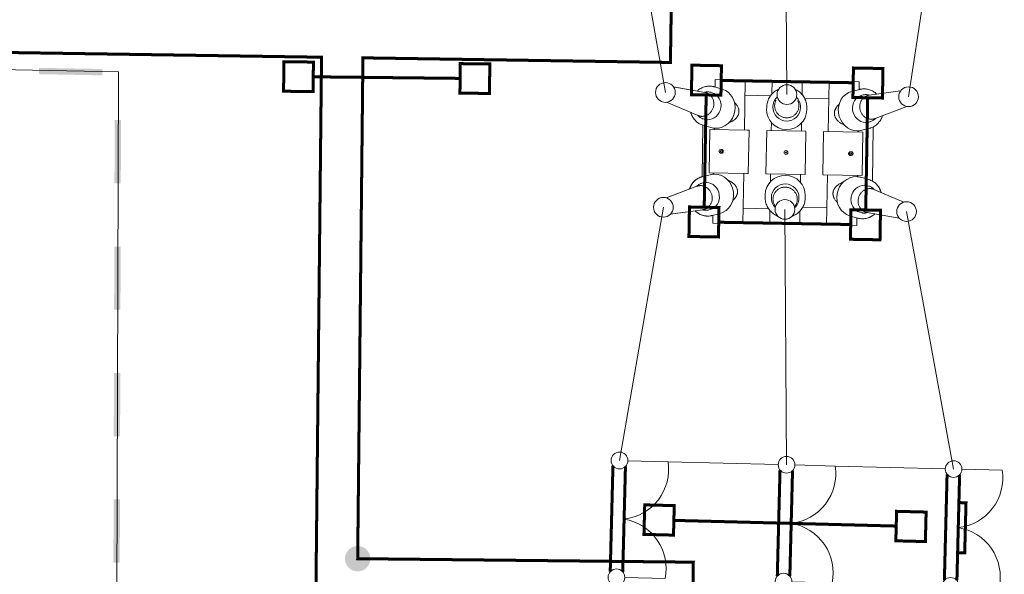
# Model space of a CAD drawing. Header units: millimetres. Extents: x 0 to 594, y 0 to 420.
# Tile 12 of 21: x 231 to 290, y 220 to 253. Entities that reach past the tile are written whole.
import ezdxf

# ---------------------------------------------------------------- set-up
doc = ezdxf.new("R2010")
doc.units = ezdxf.units.MM
doc.linetypes.add('K5LT32768', pattern=[0])
doc.linetypes.add('K5LT_THIN', pattern=[0])
for name, color, linetype in [('лотки', 7, 'Continuous'), ('Системный слой', 7, 'Continuous'), ('съемка', 7, 'Continuous')]:
    doc.layers.add(name, color=color, linetype=linetype)
doc.layers.add('ошиновка', color=7, linetype='Continuous', true_color=0xffd700)

# ---------------------------------------------------------------- blocks, each defined once
blk = doc.blocks.new('U42')
at = {"layer": 'Системный слой', "linetype": 'K5LT_THIN', "lineweight": 18}
for p, q in [((277.149, 226.79), (279.559, 226.728)), ((276.97, 219.792), (279.38, 219.731))]:
    blk.add_line(p, q, dxfattribs=at)
at = {"layer": 'Системный слой', "linetype": 'K5LT_THIN', "const_width": 0.18}
for points in [[(276.259, 226.491), (276.096, 220.137)], [(276.846, 220.135), (277.008, 226.455)]]:
    blk.add_lwpolyline(points, dxfattribs=at)
at = {"layer": 'Системный слой', "linetype": 'K5LT_THIN', "lineweight": 18}
for centre in [(276.649, 226.803), (276.47, 219.805)]:
    blk.add_circle(centre, 0.5, dxfattribs=at)
for centre, start, end in [((276.593, 226.275), 276.38663, 8.68288), ((276.441, 220.334), 348.39879, 80.67662)]:
    blk.add_arc(centre, 3, start, end, dxfattribs=at)
blk = doc.blocks.new('U43')
at = {"layer": 'Системный слой', "linetype": 'K5LT_THIN', "lineweight": 18}
for p, q in [((287.146, 226.534), (289.556, 226.472)), ((286.967, 219.536), (289.377, 219.474))]:
    blk.add_line(p, q, dxfattribs=at)
at = {"layer": 'Системный слой', "linetype": 'K5LT_THIN', "const_width": 0.18}
for points in [[(286.256, 226.234), (286.093, 219.881)], [(286.843, 219.878), (287.005, 226.198)], [(286.962, 224.537), (287.387, 224.526), (287.31, 221.527), (286.885, 221.538)]]:
    blk.add_lwpolyline(points, dxfattribs=at)
at = {"layer": 'Системный слой', "linetype": 'K5LT_THIN', "lineweight": 18}
for centre in [(286.646, 226.547), (286.467, 219.549)]:
    blk.add_circle(centre, 0.5, dxfattribs=at)
for centre, start, end in [((286.59, 226.019), 276.38663, 8.68288), ((286.438, 220.078), 348.39879, 80.67662)]:
    blk.add_arc(centre, 3, start, end, dxfattribs=at)
blk = doc.blocks.new('U44')
at = {"layer": 'Системный слой', "linetype": 'K5LT_THIN', "lineweight": 18}
for p, q in [((267.153, 227.046), (269.562, 226.984)), ((266.973, 220.049), (269.383, 219.987))]:
    blk.add_line(p, q, dxfattribs=at)
at = {"layer": 'Системный слой', "linetype": 'K5LT_THIN', "const_width": 0.18}
for points in [[(266.262, 226.747), (266.099, 220.393)], [(266.849, 220.391), (267.011, 226.711)]]:
    blk.add_lwpolyline(points, dxfattribs=at)
at = {"layer": 'Системный слой', "linetype": 'K5LT_THIN', "lineweight": 18}
for centre in [(266.653, 227.059), (266.473, 220.061)]:
    blk.add_circle(centre, 0.5, dxfattribs=at)
for centre, start, end in [((266.597, 226.532), 276.38663, 8.68288), ((266.444, 220.59), 348.39879, 80.67662)]:
    blk.add_arc(centre, 3, start, end, dxfattribs=at)
blk = doc.blocks.new('U72')
at = {"layer": 'лотки', "linetype": 'K5LT_THIN', "lineweight": 18}
for p, q in [((269.776, 255.874), (269.701, 250.898)), ((248.824, 251.212), (209.987, 251.796)), ((248.298, 200.932), (248.824, 251.212)), ((251.301, 251.175), (250.987, 221.18)), ((269.701, 250.898), (251.301, 251.175)), ((250.987, 221.18), (271.071, 220.97)), ((271.071, 220.97), (271.045, 218.439))]:
    blk.add_line(p, q, dxfattribs=at)
blk = doc.blocks.new('U166')
at = {"layer": 'съемка'}
blk.add_hatch(color=256, dxfattribs=at).paths.add_polyline_path([(251.744, 221.154), (251.743, 221.231), (251.734, 221.309), (251.716, 221.385), (251.691, 221.458), (251.659, 221.529), (251.619, 221.596), (251.573, 221.659), (251.521, 221.716), (251.463, 221.768), (251.4, 221.814), (251.333, 221.853), (251.262, 221.885), (251.188, 221.909), (251.112, 221.926), (251.034, 221.935), (250.957, 221.935), (250.879, 221.928), (250.803, 221.913), (250.728, 221.89), (250.657, 221.86), (250.589, 221.823), (250.525, 221.778), (250.466, 221.728), (250.412, 221.671), (250.365, 221.61), (250.324, 221.543), (250.29, 221.473), (250.263, 221.4), (250.244, 221.325), (250.233, 221.248), (250.231, 221.204), (250.232, 221.126), (250.241, 221.049), (250.259, 220.973), (250.284, 220.899), (250.316, 220.829), (250.355, 220.762), (250.402, 220.699), (250.454, 220.641), (250.512, 220.589), (250.575, 220.544), (250.642, 220.505), (250.713, 220.473), (250.787, 220.448), (250.863, 220.432), (250.94, 220.423), (251.018, 220.422), (251.096, 220.429), (251.172, 220.444), (251.246, 220.467), (251.318, 220.498), (251.386, 220.535), (251.45, 220.579), (251.509, 220.63), (251.563, 220.686), (251.61, 220.748), (251.651, 220.814), (251.685, 220.884), (251.712, 220.957), (251.731, 221.033), (251.742, 221.11)])

msp = doc.modelspace()

# ---------------------------------------------------------------- hatches: boundary and pattern name
at = {"layer": 'съемка'}
for points in [[(235.711626, 250.503476), (231.925828, 250.575669), (231.918563, 250.197091), (235.704411, 250.124896)], [(236.824102, 247.444067), (236.445465, 247.44507), (236.435183, 243.658583), (236.813817, 243.65758)], [(236.80353, 239.87104), (236.424898, 239.872094), (236.414613, 236.085607), (236.793245, 236.084553)], [(236.78296, 232.298064), (236.404277, 232.299119), (236.393994, 228.51263), (236.772678, 228.511577)], [(236.762393, 224.725088), (236.383708, 224.726093), (236.373423, 220.939603), (236.752057, 220.9386)]]:
    msp.add_hatch(color=256, dxfattribs=at).paths.add_polyline_path(points)

# ---------------------------------------------------------------- linework, layer by layer
at = {"layer": 'ошиновка', "linetype": 'K5LT_THIN', "lineweight": 18}
for p, q in [((276.511276, 265.715425), (276.67449, 248.973867)), ((283.949392, 248.847364), (286.511243, 265.74144)), ((266.51131, 265.68941), (269.399587, 249.100369)), ((269.279966, 242.22118), (266.652727, 227.059074)), ((276.649443, 226.802823), (276.554869, 242.094678)), ((283.829771, 241.968175), (286.64616, 226.546572))]:
    msp.add_line(p, q, dxfattribs=at)
at = {"layer": 'Системный слой', "linetype": 'K5LT_THIN', "lineweight": 18}
for p, q in [((216.744084, 250.706644), (236.670758, 250.333051)), ((236.670758, 250.333051), (236.395328, 159.494211)), ((272.375437, 249.42234), (272.383411, 249.880892)), ((274.183139, 249.849597), (272.383411, 249.880892)), ((274.13098, 246.85005), (274.183139, 249.849597)), ((275.774954, 249.008367), (275.789096, 249.821671)), ((277.588824, 249.790376), (275.789096, 249.821671)), ((269.891626, 249.427737), (271.760094, 249.105831)), ((269.964863, 249.41512), (271.760094, 249.105831)), ((272.329847, 249.435727), (272.80242, 249.296957)), ((277.574682, 248.977072), (277.588824, 249.790376)), ((279.142623, 246.762903), (279.194781, 249.76245)), ((279.194781, 249.76245), (280.994509, 249.731155)), ((281.032563, 249.284397), (280.555452, 249.16214)), ((280.986536, 249.272603), (280.994509, 249.731155)), ((272.121132, 249.10842), (272.195233, 249.086814)), ((275.692547, 248.908211), (274.167231, 248.934735)), ((279.1767, 248.722607), (277.728891, 248.747783)), ((281.229773, 248.95003), (281.154966, 248.931014)), ((283.469033, 249.191641), (281.590503, 248.934891)), ((269.472085, 248.51384), (271.352878, 247.718103)), ((269.613553, 248.453987), (271.352878, 247.718103)), ((275.461159, 248.223054), (275.458985, 248.09263)), ((275.83455, 248.251), (275.834062, 248.230564)), ((277.48879, 248.222234), (277.488567, 248.201794)), ((277.860984, 248.181324), (277.858622, 248.050903)), ((283.856547, 248.26371), (281.949225, 247.533845)), ((271.655271, 247.520837), (271.729296, 247.498976)), ((271.646756, 247.13481), (271.593153, 244.052225)), ((271.65403, 247.132648), (272.126656, 246.994058)), ((272.01109, 244.28652), (272.056294, 246.886127)), ((272.056294, 246.886127), (274.316511, 246.846824)), ((272.331252, 246.881345), (272.332554, 246.956187)), ((275.736937, 246.822124), (275.74523, 247.299015)), ((277.536665, 246.790829), (277.544958, 247.267719)), ((281.627901, 246.959213), (281.150742, 246.837139)), ((281.640157, 247.347211), (281.565416, 247.327937)), ((281.841651, 247.04016), (281.785176, 243.792369)), ((274.316511, 246.846824), (274.405939, 246.845269)), ((274.360734, 244.245662), (274.405939, 246.845269)), ((275.416775, 244.227299), (275.461979, 246.826906)), ((275.461979, 246.826906), (277.811624, 246.786048)), ((277.76642, 244.186441), (277.811624, 246.786048)), ((278.82246, 244.168078), (278.867664, 246.767685)), ((278.867664, 246.767685), (281.217309, 246.726827)), ((280.942351, 246.731608), (280.943652, 246.806449)), ((281.172105, 244.12722), (281.217309, 246.726827)), ((272.707317, 245.687126), (272.760885, 245.686195)), ((272.695361, 245.549814), (272.704927, 245.549647)), ((272.695361, 245.549814), (272.704927, 245.549647)), ((272.696231, 245.599806), (272.705796, 245.59964)), ((272.703406, 245.462161), (272.756973, 245.461229)), ((272.703406, 245.462161), (272.756973, 245.461229)), ((280.521081, 245.32622), (280.467514, 245.327151)), ((280.521081, 245.32622), (280.467514, 245.327151)), ((280.524993, 245.551186), (280.471425, 245.552117)), ((280.532168, 245.41354), (280.522602, 245.413707)), ((280.532168, 245.41354), (280.522602, 245.413707)), ((280.533037, 245.463533), (280.523472, 245.463699)), ((272.077656, 244.176207), (271.600498, 244.054133)), ((272.01109, 244.28652), (274.271306, 244.247217)), ((272.284747, 244.206897), (272.286048, 244.281738)), ((274.033617, 241.250897), (274.085776, 244.250443)), ((274.271306, 244.247217), (274.360734, 244.245662)), ((275.416775, 244.227299), (277.76642, 244.186441)), ((275.683441, 243.745627), (275.691733, 244.222517)), ((277.483169, 243.714332), (277.491461, 244.191222)), ((278.82246, 244.168078), (281.172105, 244.12722)), ((279.04526, 241.16375), (279.097418, 244.163296)), ((280.895845, 244.05716), (280.897146, 244.132001)), ((281.101743, 244.019288), (281.574369, 243.880699)), ((271.279173, 243.479502), (269.461017, 242.783757)), ((271.279173, 243.479502), (269.515315, 242.804535)), ((271.662983, 243.685409), (271.588242, 243.666136)), ((281.499102, 243.51437), (281.573128, 243.49251)), ((275.369777, 242.962443), (275.367415, 242.832022)), ((275.739831, 242.811553), (275.739608, 242.791112)), ((277.394337, 242.782783), (277.393849, 242.762347)), ((277.769414, 242.920716), (277.76724, 242.790292)), ((281.875521, 243.295243), (283.668388, 242.536706)), ((275.574842, 242.139235), (274.049526, 242.165758)), ((275.903951, 242.408835), (275.97281, 242.258679)), ((277.216315, 242.386014), (277.130798, 242.227257)), ((279.063341, 242.203593), (277.615533, 242.228768)), ((271.637896, 242.078455), (269.709099, 241.814835)), ((271.637896, 242.078455), (269.832907, 241.831756)), ((272.073433, 242.082332), (271.998626, 242.063316)), ((272.672947, 241.851206), (272.195835, 241.72895)), ((272.233889, 241.282192), (272.241863, 241.740744)), ((275.639574, 241.222971), (275.653717, 242.036274)), ((277.439302, 241.191676), (277.453445, 242.004979)), ((280.425978, 241.71639), (280.898551, 241.577619)), ((280.844988, 241.132454), (280.852961, 241.591007)), ((281.033166, 241.926533), (281.107266, 241.904927)), ((281.468305, 241.907515), (283.38677, 241.576995)), ((274.033617, 241.250897), (272.233889, 241.282192)), ((277.439302, 241.191676), (275.639574, 241.222971)), ((279.04526, 241.16375), (280.844988, 241.132454)), ((269.562384, 226.98449), (276.149608, 226.815636)), ((279.5591, 226.728238), (286.146324, 226.559384))]:
    msp.add_line(p, q, dxfattribs=at)
for centre, radius in [((269.399587, 249.100369), 0.590992), ((276.67449, 248.973867), 0.590992), ((283.949392, 248.847364), 0.590992), ((276.614199, 245.506673), 0.1125), ((276.614199, 245.506673), 0.025), ((269.279966, 242.22118), 0.590992), ((276.554869, 242.094678), 0.590992), ((283.829771, 241.968175), 0.590992)]:
    msp.add_circle(centre, radius, dxfattribs=at)
for centre, major_axis, ratio, start_param, end_param in [((271.991752, 248.284242), (-0.337909, -1.15154), 0.918818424, 3.141416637, 3.141592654), ((272.464352, 248.145562), (-0.337882, -1.151449), 0.918818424, 0.247192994, 3.141416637), ((281.33042, 248.121853), (0.297669, -1.162592), 0.918818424, -3.141592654, -3.141416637), ((271.624042, 248.392143), (-0.204748, -0.697749), 0.918818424, -3.036022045, -3.032784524), ((271.963417, 248.292557), (-0.232969, -0.79392), 0.918818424, 0.247192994, 3.143172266), ((271.889353, 248.31429), (-0.232931, -0.793792), 0.918818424, -3.140181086, -3.140013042), ((280.853285, 247.999688), (0.297645, -1.1625), 0.918818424, -3.141416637, -0.247192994), ((281.359028, 248.129178), (0.205225, -0.801539), 0.918818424, 3.140013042, 6.035992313), ((281.433802, 248.148323), (0.205192, -0.801411), 0.918818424, 3.140013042, 3.140181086), ((281.70166, 248.216905), (0.180365, -0.704445), 0.918818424, 3.032784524, 3.036022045), ((276.658818, 248.072625), (1.199819, -0.020863), 0.994521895, -3.140873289, -1.570796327), ((276.661086, 248.203048), (1.199913, -0.020865), 0.994521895, 3.141592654, 3.142312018), ((276.661222, 248.210867), (0.82727, -0.014385), 0.994521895, 3.135136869, 4.71238898), ((276.661578, 248.231306), (0.827137, -0.014383), 0.994521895, 3.135136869, 3.135823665), ((276.658818, 248.072625), (1.199819, -0.020863), 0.994521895, -1.570796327, -0.000719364), ((276.661222, 248.210867), (0.82727, -0.014385), 0.994521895, -1.570796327, 0.006455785), ((276.661578, 248.231306), (0.827137, -0.014383), 0.994521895, 0.005768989, 0.006455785), ((276.661086, 248.203048), (1.199913, -0.020865), 0.994521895, -0.000719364, 0), ((271.624042, 248.392143), (-0.204748, -0.697749), 0.918818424, -0.10880813, -0.105570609), ((271.889353, 248.31429), (-0.232931, -0.793792), 0.918818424, -0.001579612, -0.001411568), ((271.963417, 248.292557), (-0.232969, -0.79392), 0.918818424, -0.001579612, 0.247192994), ((281.70166, 248.216905), (0.180365, -0.704445), 0.918818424, 0.105570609, 0.10880813), ((271.991752, 248.284242), (-0.337909, -1.15154), 0.918818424, 0, 0.000176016), ((272.464352, 248.145562), (-0.337882, -1.151449), 0.918818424, 0.000176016, 0.247192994), ((281.359028, 248.129178), (0.205225, -0.801539), 0.918818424, -0.247192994, 0.001579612), ((281.33042, 248.121853), (0.297669, -1.162592), 0.918818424, -0.000176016, 0), ((281.433802, 248.148323), (0.205192, -0.801411), 0.918818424, 0.001411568, 0.001579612), ((280.853285, 247.999688), (0.297645, -1.1625), 0.918818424, -0.247192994, -0.000176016), ((272.705361, 245.574643), (-0.001956, -0.112483), 0.923879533, 3.141592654, 6.283185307), ((272.705361, 245.574643), (-0.001956, -0.112483), 0.923879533, 0, 3.141592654), ((272.695796, 245.57481), (-0.000435, -0.024996), 0.923879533, 3.141592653, 6.283185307), ((272.695796, 245.57481), (-0.000435, -0.024996), 0.923879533, 0, 3.141592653), ((272.705361, 245.574643), (-0.000435, -0.024996), 0.923879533, 0, 3.141592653), ((280.523037, 245.438703), (-0.001956, -0.112483), 0.923879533, 3.141592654, 6.283185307), ((280.523037, 245.438703), (-0.000435, -0.024996), 0.923879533, 3.141592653, 6.283185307), ((280.532603, 245.438537), (-0.000435, -0.024996), 0.923879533, 3.141592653, 6.283185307), ((280.523037, 245.438703), (-0.001956, -0.112483), 0.923879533, 0, 3.141592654), ((280.532603, 245.438537), (-0.000435, -0.024996), 0.923879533, 0, 3.141592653), ((271.897978, 242.891493), (-0.297669, 1.162592), 0.918818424, -0.000176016, 0), ((272.375114, 243.013658), (-0.297645, 1.1625), 0.918818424, -0.247192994, -0.000176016), ((272.375114, 243.013658), (-0.297645, 1.1625), 0.918818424, -3.141416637, -0.247192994), ((276.56958, 242.940721), (-1.199819, 0.020863), 0.994521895, -1.570796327, -0.000719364), ((276.56958, 242.940721), (-1.199819, 0.020863), 0.994521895, -3.140873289, -1.570796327), ((280.764047, 242.867784), (0.337882, 1.151449), 0.918818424, 0.247192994, 3.141416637), ((280.764047, 242.867784), (0.337882, 1.151449), 0.918818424, 0.000176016, 0.247192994), ((271.526739, 242.796442), (-0.180365, 0.704445), 0.918818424, 0.105570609, 0.10880813), ((271.794597, 242.865024), (-0.205192, 0.801411), 0.918818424, 0.001411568, 0.001579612), ((271.869371, 242.884169), (-0.205225, 0.801539), 0.918818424, -0.247192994, 0.001579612), ((271.869371, 242.884169), (-0.205225, 0.801539), 0.918818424, 3.140013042, 6.035992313), ((276.567176, 242.802479), (-0.82727, 0.014385), 0.994521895, -1.570796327, 0.006455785), ((276.567176, 242.802479), (-0.82727, 0.014385), 0.994521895, 3.135136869, 4.71238898), ((281.264982, 242.72079), (0.232969, 0.79392), 0.918818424, 0.247192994, 3.143172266), ((281.264982, 242.72079), (0.232969, 0.79392), 0.918818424, -0.001579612, 0.247192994), ((281.339045, 242.699056), (0.232931, 0.793792), 0.918818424, -0.001579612, -0.001411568), ((281.236646, 242.729104), (0.337909, 1.15154), 0.918818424, 0, 0.000176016), ((276.567312, 242.810299), (-1.199913, 0.020865), 0.994521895, -0.000719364, 0), ((276.566821, 242.78204), (-0.827137, 0.014383), 0.994521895, 0.005768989, 0.006455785), ((276.566821, 242.78204), (-0.827137, 0.014383), 0.994521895, 3.135136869, 3.135823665), ((276.567312, 242.810299), (-1.199913, 0.020865), 0.994521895, 3.141592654, 3.142312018), ((281.604357, 242.621203), (0.204748, 0.697749), 0.918818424, -0.10880813, -0.105570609), ((276.565548, 242.708822), (-0.727059, 0.012643), 0.994521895, 0.445220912, 0.459849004), ((276.565548, 242.708822), (-0.727059, 0.012643), 0.994521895, 2.68174365, 2.696371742), ((271.526739, 242.796442), (-0.180365, 0.704445), 0.918818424, 3.032784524, 3.036022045), ((271.794597, 242.865024), (-0.205192, 0.801411), 0.918818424, 3.140013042, 3.140181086), ((271.897978, 242.891493), (-0.297669, 1.162592), 0.918818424, 3.141592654, 3.14176867), ((281.236646, 242.729104), (0.337909, 1.15154), 0.918818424, 3.141416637, 3.141592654), ((281.339045, 242.699056), (0.232931, 0.793792), 0.918818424, -3.140181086, -3.140013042), ((281.604357, 242.621203), (0.204748, 0.697749), 0.918818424, -3.036022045, -3.032784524)]:
    msp.add_ellipse(centre, major_axis=major_axis, ratio=ratio, start_param=start_param, end_param=end_param, dxfattribs=at)
for points, knots in [([(271.297062, 249.185604), (271.315493, 249.202095), (271.368088, 249.246328), (271.459284, 249.310474), (271.571841, 249.372191), (271.687922, 249.419875), (271.806124, 249.453557), (271.925155, 249.473383), (272.04383, 249.479582), (272.161062, 249.472435), (272.256174, 249.455706), (272.31172, 249.441048), (272.329661, 249.435782)], [0, 0, 0, 0, 0.842210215, 2.344133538, 3.822709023, 5.279804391, 6.717546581, 8.138399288, 9.545188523, 10.941102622, 12.329610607, 13, 13, 13, 13]), ([(275.461173, 248.223913), (275.461373, 248.235425), (275.462132, 248.259183), (275.465119, 248.30734), (275.474245, 248.391262), (275.49802, 248.508929), (275.543096, 248.645087), (275.604325, 248.775114), (275.680956, 248.897175), (275.772042, 249.009511), (275.876443, 249.11045), (275.994039, 249.199346), (276.079817, 249.248892), (276.124881, 249.271274)], [0, 0, 0, 0, 0.371453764, 0.766771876, 1.556370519, 3.093397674, 4.631984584, 6.173147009, 7.717877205, 9.267138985, 10.821860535, 12.382925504, 14, 14, 14, 14]), ([(277.234215, 249.251927), (277.244, 249.246634), (277.296478, 249.217298), (277.387392, 249.157111), (277.498717, 249.062022), (277.597174, 248.954671), (277.681528, 248.83673), (277.750753, 248.709968), (277.804024, 248.576227), (277.840728, 248.437401), (277.859068, 248.305293), (277.861665, 248.219868), (277.860999, 248.182182)], [0, 0, 0, 0, 0.332032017, 1.794273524, 3.249228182, 4.697641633, 6.14030876, 7.578069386, 9.011800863, 10.442410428, 11.870831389, 13, 13, 13, 13]), ([(282.056028, 248.998517), (282.038182, 249.015639), (281.987157, 249.061674), (281.898246, 249.128952), (281.787902, 249.194545), (281.67355, 249.246236), (281.55659, 249.284007), (281.43832, 249.30796), (281.319933, 249.318281), (281.202523, 249.315214), (281.106886, 249.301802), (281.050865, 249.289084), (281.032751, 249.284445)], [0, 0, 0, 0, 0.842210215, 2.344133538, 3.822709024, 5.279804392, 6.717546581, 8.138399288, 9.545188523, 10.941102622, 12.329610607, 13, 13, 13, 13]), ([(271.583312, 247.669372), (271.606839, 247.668956), (271.654217, 247.670807), (271.725269, 247.681596), (271.795863, 247.700538), (271.865289, 247.727703), (271.932769, 247.763114), (271.99746, 247.806719), (272.058462, 247.85837), (272.114829, 247.917812), (272.16558, 247.984662), (272.209722, 248.058416), (272.246248, 248.138408), (272.274083, 248.223622), (272.292064, 248.311669), (272.29981, 248.400029), (272.297633, 248.486538), (272.286123, 248.570105), (272.265928, 248.649796), (272.237747, 248.724798), (272.20231, 248.794421), (272.160359, 248.858099), (272.112634, 248.915382), (272.059853, 248.96592), (272.002703, 249.009445), (271.94183, 249.045755), (271.877843, 249.07469), (271.816235, 249.094523), (271.775794, 249.10319), (271.757959, 249.106195)], [0, 0, 0, 0, 1.046654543, 2.101340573, 3.166511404, 4.244320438, 5.336632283, 6.445043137, 7.570931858, 8.715543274, 9.880096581, 11.065916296, 12.274581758, 13.508096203, 14.754798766, 15.975978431, 17.172886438, 18.3473868, 19.500979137, 20.634974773, 21.750649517, 22.849372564, 23.932706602, 25.002474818, 26.060790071, 27.110049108, 28.152892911, 29.192141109, 30, 30, 30, 30]), ([(271.732317, 249.110617), (271.74116, 249.113029), (271.776858, 249.122064), (271.839872, 249.133093), (271.921112, 249.138006), (272.001347, 249.133777), (272.067989, 249.122619), (272.1075, 249.112399), (272.121255, 249.108384)], [0, 0, 0, 0, 0.619682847, 2.492269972, 4.345327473, 6.183169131, 8.010523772, 9, 9, 9, 9]), ([(275.834536, 248.250435), (275.835284, 248.283241), (275.840777, 248.348766), (275.860726, 248.445421), (275.892185, 248.539106), (275.934758, 248.628527), (275.987927, 248.712422), (276.037986, 248.773626), (276.069906, 248.806603), (276.078953, 248.81553)], [0, 0, 0, 0, 1.561203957, 3.122991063, 4.686419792, 6.252532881, 7.822348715, 9.396853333, 10, 10, 10, 10]), ([(276.650274, 247.581264), (276.619858, 247.58178), (276.559257, 247.586646), (276.470255, 247.605077), (276.384707, 247.634206), (276.303902, 247.673378), (276.228951, 247.721849), (276.160852, 247.778768), (276.100485, 247.843198), (276.048605, 247.91413), (276.005845, 247.990495), (275.972712, 248.071184), (275.949591, 248.155049), (275.93674, 248.240923), (275.934295, 248.327626), (275.942272, 248.413976), (275.960563, 248.498794), (275.986278, 248.573193), (276.007296, 248.618303), (276.016899, 248.636764)], [0, 0, 0, 0, 1.235199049, 2.464959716, 3.687119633, 4.902115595, 6.110450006, 7.312682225, 8.509421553, 9.701321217, 10.889073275, 12.073402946, 13.255063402, 14.434829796, 15.61349287, 16.791852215, 17.970709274, 19.150860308, 20, 20, 20, 20]), ([(277.264161, 248.79492), (277.279314, 248.778894), (277.3157, 248.737184), (277.366913, 248.664931), (277.414237, 248.577389), (277.450547, 248.485089), (277.475428, 248.389339), (277.487311, 248.300993), (277.489058, 248.244895), (277.488784, 248.221669)], [0, 0, 0, 0, 1.046619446, 2.625080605, 4.1981519, 5.766800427, 7.332029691, 8.894871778, 10, 10, 10, 10]), ([(281.717236, 247.493155), (281.693709, 247.493557), (281.646424, 247.497054), (281.57579, 247.510306), (281.505897, 247.531691), (281.437458, 247.561253), (281.37125, 247.598989), (281.308115, 247.644816), (281.248945, 247.698558), (281.194679, 247.759923), (281.146282, 247.828497), (281.10473, 247.903743), (281.07101, 247.984947), (281.046142, 248.071127), (281.031242, 248.159722), (281.026574, 248.24832), (281.031762, 248.334697), (281.046175, 248.417812), (281.069131, 248.496751), (281.099905, 248.570725), (281.137745, 248.639072), (281.181887, 248.701251), (281.231577, 248.756837), (281.286084, 248.805506), (281.344715, 248.847015), (281.406815, 248.881184), (281.47177, 248.907873), (281.534022, 248.925546), (281.57473, 248.932799), (281.592649, 248.935181)], [0, 0, 0, 0, 1.04664845, 2.10133426, 3.166505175, 4.244314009, 5.336625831, 6.445036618, 7.570925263, 8.715536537, 9.880089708, 11.065909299, 12.274574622, 13.50808892, 14.755324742, 15.976493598, 17.173391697, 18.347882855, 19.50146659, 20.635454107, 21.751121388, 22.849837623, 23.933165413, 25.002928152, 26.061239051, 27.110494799, 28.15333627, 29.192583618, 30, 30, 30, 30]), ([(281.61843, 248.938708), (281.609676, 248.941426), (281.574313, 248.951698), (281.511721, 248.964911), (281.4307, 248.972645), (281.350368, 248.971208), (281.283377, 248.962374), (281.243535, 248.953533), (281.229649, 248.949999)], [0, 0, 0, 0, 0.619682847, 2.492269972, 4.345327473, 6.183169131, 8.010523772, 9, 9, 9, 9]), ([(273.189357, 247.27872), (273.194252, 247.280376), (273.226417, 247.291525), (273.289387, 247.316888), (273.374797, 247.360223), (273.457814, 247.412244), (273.531893, 247.468367), (273.596968, 247.527263), (273.650391, 247.585094), (273.691498, 247.638446), (273.721597, 247.684667), (273.746112, 247.72907), (273.767944, 247.777603), (273.785174, 247.829289), (273.796202, 247.879999), (273.801498, 247.925622), (273.802631, 247.967946), (273.800375, 248.009272), (273.79462, 248.052225), (273.784394, 248.099617), (273.768232, 248.152793), (273.74406, 248.213246), (273.710357, 248.280001), (273.665418, 248.35247), (273.608989, 248.427803), (273.563771, 248.478172), (273.538653, 248.503653), (273.537602, 248.504715)], [0, 0, 0, 0, 0.265807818, 1.750184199, 3.480999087, 5.196266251, 6.848121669, 8.377783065, 9.877994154, 11.084415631, 12.011772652, 12.85322941, 13.806425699, 14.838346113, 15.71688288, 16.49569598, 17.200082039, 17.889030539, 18.62173003, 19.439113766, 20.412096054, 21.545162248, 22.891774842, 24.411741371, 26.112353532, 27.92120404, 28, 28, 28, 28]), ([(276.650274, 247.581264), (276.68069, 247.580722), (276.741424, 247.583478), (276.831014, 247.598804), (276.917523, 247.624941), (276.999641, 247.661281), (277.076232, 247.707117), (277.146268, 247.761634), (277.208839, 247.823927), (277.263154, 247.893012), (277.308543, 247.967845), (277.34446, 248.047332), (277.370483, 248.130343), (277.386312, 248.215718), (277.39177, 248.302284), (277.386799, 248.388859), (277.371468, 248.474262), (277.348355, 248.549509), (277.328918, 248.595322), (277.319963, 248.614105)], [0, 0, 0, 0, 1.235243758, 2.4650031, 3.687161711, 4.902156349, 6.110489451, 7.312720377, 8.509458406, 9.701356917, 10.889107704, 12.073436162, 13.255095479, 14.434860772, 15.613522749, 16.791880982, 17.970736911, 19.150886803, 20, 20, 20, 20]), ([(279.793174, 248.395941), (279.772628, 248.376576), (279.732987, 248.336352), (279.682291, 248.276556), (279.642959, 248.222845), (279.613302, 248.176915), (279.589551, 248.13546), (279.568896, 248.094227), (279.551743, 248.054363), (279.537768, 248.015686), (279.526052, 247.975748), (279.51707, 247.934542), (279.511417, 247.892897), (279.509358, 247.85638), (279.509746, 247.823907), (279.512146, 247.790641), (279.518075, 247.750037), (279.530024, 247.700848), (279.548582, 247.648712), (279.572802, 247.597146), (279.60208, 247.54656), (279.638605, 247.493867), (279.68442, 247.43821), (279.740568, 247.380569), (279.8065, 247.323377), (279.881475, 247.26872), (279.963651, 247.219045), (280.037157, 247.183054), (280.082832, 247.164521), (280.098594, 247.158572)], [0, 0, 0, 0, 1.595611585, 3.203406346, 4.481261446, 5.416573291, 6.341875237, 7.216175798, 8.049484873, 8.810820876, 9.541175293, 10.379033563, 11.153234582, 11.863778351, 12.391933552, 12.939842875, 13.701947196, 14.663712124, 15.769982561, 16.838126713, 17.926937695, 19.143774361, 20.546704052, 22.08938659, 23.756422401, 25.497066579, 27.289079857, 29.071959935, 30, 30, 30, 30]), ([(271.653843, 247.132702), (271.630688, 247.139494), (271.57109, 247.159299), (271.477864, 247.200093), (271.376676, 247.258731), (271.281772, 247.32902), (271.194129, 247.410551), (271.11477, 247.502835), (271.044758, 247.605278), (270.985184, 247.717149), (270.945258, 247.817236), (270.926063, 247.879855), (270.92016, 247.90118)], [0, 0, 0, 0, 0.865170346, 2.250254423, 3.639564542, 5.036716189, 6.445084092, 7.867719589, 9.307327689, 10.766244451, 12.246486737, 13, 13, 13, 13]), ([(271.655393, 247.520801), (271.634645, 247.526919), (271.589213, 247.542656), (271.521453, 247.574227), (271.453127, 247.615994), (271.389177, 247.665712), (271.348474, 247.705378), (271.32845, 247.727388), (271.326919, 247.729086)], [0, 0, 0, 0, 1.493700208, 3.316587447, 5.146312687, 6.987758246, 8.845449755, 9, 9, 9, 9]), ([(271.583312, 247.669372), (271.574526, 247.669525), (271.552036, 247.67039), (271.513753, 247.673944), (271.468784, 247.681398), (271.42237, 247.692839), (271.383142, 247.705802), (271.359575, 247.715237), (271.350885, 247.71895)], [0, 0, 0, 0, 0.988376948, 2.532715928, 4.332715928, 6.132715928, 7.932715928, 9, 9, 9, 9]), ([(281.628089, 246.959261), (281.651467, 246.965244), (281.711716, 246.982964), (281.806305, 247.020493), (281.90947, 247.075577), (282.006761, 247.142524), (282.097185, 247.220959), (282.179704, 247.310428), (282.253236, 247.410375), (282.316663, 247.520107), (282.360046, 247.618746), (282.381406, 247.680659), (282.388047, 247.701766)], [0, 0, 0, 0, 0.865170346, 2.250254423, 3.639564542, 5.036716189, 6.445084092, 7.867719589, 9.30732769, 10.766244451, 12.246486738, 13, 13, 13, 13]), ([(281.640033, 247.347179), (281.660981, 247.352572), (281.706933, 247.36672), (281.775749, 247.395917), (281.845487, 247.435282), (281.911127, 247.482747), (281.953184, 247.520974), (281.973961, 247.542274), (281.97555, 247.543918)], [0, 0, 0, 0, 1.49370021, 3.316587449, 5.146312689, 6.987758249, 8.845449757, 9, 9, 9, 9]), ([(281.717236, 247.493155), (281.726023, 247.493002), (281.748529, 247.493085), (281.786912, 247.495305), (281.832113, 247.501191), (281.878897, 247.511011), (281.918552, 247.522603), (281.942432, 247.531213), (281.951246, 247.534622)], [0, 0, 0, 0, 0.988376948, 2.532715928, 4.332715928, 6.132715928, 7.932715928, 9, 9, 9, 9]), ([(272.756973, 245.461229), (272.762246, 245.461137), (272.772353, 245.461792), (272.786578, 245.464967), (272.79888, 245.469553), (272.809849, 245.47521), (272.819899, 245.481911), (272.829242, 245.489804), (272.837505, 245.498513), (272.844647, 245.50782), (272.850749, 245.517705), (272.855842, 245.528196), (272.859956, 245.539423), (272.86302, 245.55155), (272.864806, 245.564479), (272.865114, 245.577534), (272.864031, 245.590014), (272.861765, 245.601783), (272.858414, 245.61299), (272.85397, 245.623769), (272.848425, 245.634121), (272.841731, 245.644015), (272.833233, 245.654066), (272.822313, 245.664142), (272.808993, 245.673195), (272.795265, 245.679664), (272.782926, 245.683488), (272.771771, 245.685588), (272.764631, 245.68613), (272.760885, 245.686195)], [0, 0, 0, 0, 1.452967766, 2.771951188, 3.956950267, 4.985776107, 6.066046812, 7.153282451, 8.19603816, 9.193882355, 10.191294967, 11.187861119, 12.184012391, 13.245945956, 14.374076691, 15.502022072, 16.563584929, 17.558839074, 18.554167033, 19.549642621, 20.545192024, 21.574813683, 22.638433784, 23.969667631, 25.468864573, 26.901924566, 28.035232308, 28.967831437, 30, 30, 30, 30]), ([(280.471425, 245.552117), (280.468159, 245.552174), (280.461488, 245.55195), (280.450733, 245.550473), (280.439306, 245.54754), (280.427542, 245.542909), (280.41699, 245.537188), (280.407569, 245.530659), (280.399265, 245.523589), (280.391657, 245.515675), (280.38442, 245.50651), (280.377184, 245.495054), (280.370526, 245.480682), (280.365812, 245.464669), (280.363618, 245.449546), (280.363297, 245.436102), (280.364283, 245.424008), (280.366444, 245.412351), (280.369717, 245.401119), (280.374087, 245.390306), (280.379561, 245.379914), (280.386188, 245.369969), (280.394618, 245.359853), (280.405471, 245.349695), (280.419296, 245.34015), (280.434941, 245.332823), (280.451311, 245.328341), (280.462164, 245.327244), (280.467514, 245.327151)], [0, 0, 0, 0, 0.869927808, 1.771660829, 2.866742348, 3.9617108, 5.056566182, 5.957811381, 6.891074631, 7.823976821, 8.7244999, 9.817095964, 11.197765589, 12.641794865, 13.924731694, 14.950878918, 15.944950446, 16.90701205, 17.869139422, 18.831398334, 19.793723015, 20.788981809, 21.817108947, 23.103927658, 24.5531118, 26.113902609, 27.575046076, 29, 29, 29, 29]), ([(271.60031, 244.054085), (271.5629, 244.044519), (271.489131, 244.021101), (271.382777, 243.973609), (271.281702, 243.914034), (271.186867, 243.842731), (271.099283, 243.7601), (271.020006, 243.66663), (270.950131, 243.562924), (270.890785, 243.449732), (270.857186, 243.363941), (270.842049, 243.316973), (270.840352, 243.31158)], [0, 0, 0, 0, 1.384345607, 2.770579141, 4.162421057, 5.563398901, 6.976775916, 8.405480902, 9.852073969, 11.318766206, 12.807473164, 13, 13, 13, 13]), ([(271.60031, 244.054085), (271.576932, 244.048103), (271.516682, 244.030382), (271.422093, 243.992854), (271.318928, 243.937769), (271.221638, 243.870822), (271.131214, 243.792387), (271.048694, 243.702918), (270.975162, 243.602971), (270.911735, 243.493239), (270.868353, 243.394601), (270.846992, 243.332687), (270.840352, 243.31158)], [0, 0, 0, 0, 0.865170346, 2.250254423, 3.639564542, 5.036716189, 6.445084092, 7.867719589, 9.30732769, 10.766244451, 12.246486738, 13, 13, 13, 13]), ([(271.588365, 243.666167), (271.562825, 243.659594), (271.512461, 243.643522), (271.439841, 243.610961), (271.370792, 243.570123), (271.308083, 243.522829), (271.270115, 243.487293), (271.252848, 243.469428)], [0, 0, 0, 0, 1.618744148, 3.239850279, 4.867833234, 6.506983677, 8, 8, 8, 8]), ([(271.511163, 243.520192), (271.502376, 243.520345), (271.479869, 243.520262), (271.441486, 243.518041), (271.396286, 243.512155), (271.349502, 243.502335), (271.309847, 243.490743), (271.285967, 243.482133), (271.277152, 243.478724)], [0, 0, 0, 0, 0.988376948, 2.532715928, 4.332715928, 6.132715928, 7.932715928, 9, 9, 9, 9]), ([(271.511163, 243.520192), (271.534689, 243.51979), (271.581975, 243.516292), (271.652609, 243.50304), (271.722502, 243.481655), (271.790941, 243.452093), (271.857148, 243.414357), (271.920284, 243.36853), (271.979454, 243.314788), (272.03372, 243.253423), (272.082117, 243.184848), (272.123667, 243.109608), (272.157393, 243.02838), (272.182242, 242.942277), (272.197156, 242.853648), (272.201824, 242.76504), (272.196638, 242.678662), (272.182227, 242.595546), (272.159271, 242.516606), (272.128498, 242.442631), (272.090659, 242.374284), (272.046518, 242.312104), (271.996829, 242.256517), (271.942322, 242.207847), (271.883692, 242.166337), (271.821593, 242.132167), (271.756638, 242.105477), (271.694383, 242.087802), (271.653672, 242.080548), (271.63575, 242.078166)], [0, 0, 0, 0, 1.046624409, 2.101281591, 3.166423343, 4.244202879, 5.336484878, 6.444865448, 7.570723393, 8.715303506, 9.879824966, 11.06561226, 12.274244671, 13.507725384, 14.755566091, 15.976705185, 17.173573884, 18.348036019, 19.501591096, 20.635550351, 21.751189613, 22.849878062, 23.933178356, 25.002913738, 26.061197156, 27.11042532, 28.153239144, 29.192458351, 30, 30, 30, 30]), ([(273.435227, 242.617408), (273.440679, 242.622547), (273.46879, 242.649568), (273.513444, 242.697095), (273.562359, 242.758047), (273.60081, 242.813279), (273.632392, 242.865539), (273.659705, 242.918805), (273.680173, 242.967542), (273.694908, 243.011188), (273.705766, 243.051662), (273.714288, 243.096305), (273.719004, 243.144298), (273.718968, 243.18947), (273.715305, 243.231339), (273.707764, 243.275998), (273.692855, 243.330806), (273.667909, 243.392695), (273.633389, 243.456257), (273.590411, 243.519174), (273.537865, 243.582265), (273.474787, 243.645152), (273.402316, 243.705362), (273.322796, 243.76028), (273.239054, 243.807837), (273.173806, 243.837679), (273.137311, 243.851942), (273.12982, 243.854768)], [0, 0, 0, 0, 0.395265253, 2.05923748, 3.461056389, 4.572714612, 5.666477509, 6.729282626, 7.761129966, 8.469756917, 9.154360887, 9.943920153, 10.819288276, 11.634893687, 12.261758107, 12.982134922, 13.979964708, 15.235587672, 16.526047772, 17.869387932, 19.3473879, 20.949627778, 22.626929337, 24.318698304, 25.986369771, 27.588327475, 28, 28, 28, 28]), ([(276.578124, 243.432083), (276.547709, 243.432624), (276.486975, 243.429868), (276.397387, 243.414542), (276.310877, 243.388406), (276.22876, 243.352067), (276.152168, 243.306231), (276.082132, 243.251713), (276.019561, 243.189421), (275.965246, 243.120336), (275.919857, 243.045503), (275.883939, 242.966016), (275.857916, 242.883006), (275.842087, 242.79763), (275.836629, 242.711064), (275.841599, 242.624489), (275.85693, 242.539086), (275.880043, 242.463839), (275.89948, 242.418025), (275.908436, 242.399241)], [0, 0, 0, 0, 1.235199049, 2.464959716, 3.687119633, 4.902115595, 6.110450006, 7.312682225, 8.509421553, 9.701321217, 10.889073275, 12.073402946, 13.255063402, 14.434829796, 15.61349287, 16.791852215, 17.970709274, 19.150860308, 20, 20, 20, 20]), ([(276.578124, 243.432083), (276.608541, 243.431567), (276.669143, 243.426701), (276.758145, 243.408269), (276.843693, 243.37914), (276.924498, 243.339968), (276.999449, 243.291496), (277.067548, 243.234577), (277.127915, 243.170147), (277.179795, 243.099215), (277.222555, 243.022849), (277.255687, 242.942161), (277.278808, 242.858296), (277.291659, 242.772422), (277.294104, 242.685718), (277.286126, 242.599369), (277.267835, 242.51455), (277.24212, 242.440153), (277.221102, 242.395043), (277.211499, 242.376582)], [0, 0, 0, 0, 1.235243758, 2.4650031, 3.687161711, 4.902156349, 6.110489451, 7.312720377, 8.509458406, 9.701356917, 10.889107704, 12.073436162, 13.255095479, 14.434860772, 15.613522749, 16.791880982, 17.970736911, 19.150886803, 20, 20, 20, 20]), ([(280.039041, 243.734626), (280.016486, 243.726999), (279.9685, 243.708888), (279.895861, 243.67533), (279.821018, 243.633551), (279.747079, 243.584231), (279.676143, 243.527769), (279.614262, 243.46863), (279.565589, 243.412856), (279.529131, 243.363592), (279.498698, 243.315294), (279.472367, 243.264186), (279.452754, 243.21422), (279.44028, 243.170867), (279.432346, 243.13241), (279.427273, 243.092381), (279.425624, 243.049272), (279.427894, 243.004507), (279.434155, 242.958584), (279.445243, 242.908848), (279.462439, 242.854123), (279.487537, 242.793138), (279.521748, 242.726891), (279.566368, 242.656083), (279.621305, 242.583422), (279.66512, 242.534702), (279.689428, 242.510015), (279.690796, 242.508632)], [0, 0, 0, 0, 1.224594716, 2.632424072, 4.109914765, 5.658573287, 7.274539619, 8.905504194, 10.23754711, 11.263169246, 12.216744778, 13.312300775, 14.332188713, 15.058760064, 15.670583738, 16.366575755, 17.135971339, 17.883837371, 18.668110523, 19.530792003, 20.536866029, 21.68884396, 23.031578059, 24.526489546, 26.171908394, 27.897418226, 28, 28, 28, 28]), ([(281.645086, 243.343974), (281.62156, 243.34439), (281.574182, 243.342539), (281.50313, 243.331751), (281.432535, 243.312809), (281.36311, 243.285644), (281.29563, 243.250233), (281.230939, 243.206628), (281.169937, 243.154976), (281.11357, 243.095535), (281.062818, 243.028684), (281.018677, 242.954934), (280.982147, 242.874927), (280.95432, 242.789741), (280.936334, 242.701684), (280.928588, 242.613291), (280.930767, 242.526785), (280.942281, 242.443218), (280.962477, 242.363528), (280.99066, 242.288528), (281.0261, 242.218907), (281.068053, 242.15523), (281.115779, 242.097949), (281.168561, 242.047413), (281.225712, 242.00389), (281.286586, 241.967582), (281.350574, 241.938649), (281.412177, 241.91882), (281.452611, 241.910155), (281.470439, 241.907152)], [0, 0, 0, 0, 1.046624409, 2.101281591, 3.166423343, 4.244202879, 5.336484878, 6.444865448, 7.570723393, 8.715303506, 9.879824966, 11.06561226, 12.274244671, 13.507725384, 14.755566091, 15.976705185, 17.173573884, 18.348036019, 19.501591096, 20.635550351, 21.751189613, 22.849878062, 23.933178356, 25.002913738, 26.061197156, 27.11042532, 28.153239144, 29.192458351, 30, 30, 30, 30]), ([(281.90148, 243.28426), (281.886711, 243.300643), (281.851962, 243.335907), (281.793196, 243.384586), (281.725506, 243.428823), (281.652172, 243.46567), (281.600344, 243.484488), (281.573006, 243.492546)], [0, 0, 0, 0, 1.325435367, 2.981453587, 4.6218398, 6.250610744, 8, 8, 8, 8]), ([(282.308239, 243.112166), (282.297177, 243.152135), (282.270275, 243.232892), (282.217357, 243.348584), (282.151871, 243.457692), (282.076292, 243.556601), (281.991806, 243.644639), (281.899566, 243.721284), (281.800671, 243.78613), (281.692485, 243.840698), (281.615613, 243.868613), (281.574555, 243.880644)], [0, 0, 0, 0, 1.30362189, 2.681682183, 4.03881982, 5.376838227, 6.697812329, 8.004140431, 9.29856212, 10.584125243, 12, 12, 12, 12]), ([(281.574555, 243.880644), (281.597711, 243.873853), (281.657308, 243.854048), (281.750535, 243.813254), (281.851722, 243.754616), (281.946627, 243.684327), (282.034269, 243.602795), (282.113628, 243.510511), (282.183641, 243.408069), (282.243214, 243.296197), (282.283141, 243.19611), (282.302336, 243.133492), (282.308239, 243.112166)], [0, 0, 0, 0, 0.865170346, 2.250254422, 3.639564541, 5.036716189, 6.445084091, 7.867719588, 9.307327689, 10.766244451, 12.246486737, 13, 13, 13, 13]), ([(281.645086, 243.343974), (281.653873, 243.343822), (281.676363, 243.342956), (281.714646, 243.339403), (281.759615, 243.331948), (281.806028, 243.320508), (281.845256, 243.307544), (281.868823, 243.298109), (281.877513, 243.294396)], [0, 0, 0, 0, 0.988376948, 2.532715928, 4.332715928, 6.132715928, 7.932715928, 9, 9, 9, 9]), ([(275.367399, 242.831164), (275.367199, 242.819652), (275.367132, 242.795881), (275.368442, 242.74765), (275.374645, 242.663461), (275.394315, 242.545039), (275.43463, 242.407396), (275.491301, 242.275319), (275.563642, 242.150668), (275.650767, 242.035233), (275.751595, 241.930725), (275.865998, 241.83782), (275.949964, 241.785339), (275.994183, 241.761419)], [0, 0, 0, 0, 0.371488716, 0.766844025, 1.556516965, 3.093688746, 4.63242043, 6.173727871, 7.718603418, 9.268010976, 10.822878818, 12.384090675, 14, 14, 14, 14]), ([(275.739615, 242.791677), (275.739221, 242.758865), (275.742433, 242.693188), (275.75901, 242.595899), (275.787193, 242.501176), (275.82663, 242.41033), (275.87685, 242.324636), (275.924751, 242.261729), (275.955505, 242.227662), (275.964237, 242.218426)], [0, 0, 0, 0, 1.561203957, 3.122991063, 4.686419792, 6.252532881, 7.822348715, 9.396853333, 10, 10, 10, 10]), ([(277.103518, 241.742073), (277.113518, 241.74704), (277.167022, 241.774549), (277.260008, 241.831561), (277.374573, 241.922722), (277.476702, 242.026585), (277.565106, 242.141521), (277.638696, 242.2658), (277.696585, 242.397609), (277.738093, 242.535075), (277.761015, 242.666465), (277.76658, 242.751748), (277.767225, 242.789434)], [0, 0, 0, 0, 0.333223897, 1.795327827, 3.250145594, 4.698422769, 6.140954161, 7.578579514, 9.012176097, 10.442651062, 11.870937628, 13, 13, 13, 13]), ([(277.149445, 242.197817), (277.165146, 242.213306), (277.20296, 242.253726), (277.256654, 242.324155), (277.306993, 242.409999), (277.34649, 242.50098), (277.374685, 242.595807), (277.389632, 242.683687), (277.393329, 242.73969), (277.393862, 242.762912)], [0, 0, 0, 0, 1.046619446, 2.625080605, 4.1981519, 5.766800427, 7.332029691, 8.894871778, 10, 10, 10, 10]), ([(271.172371, 242.014829), (271.202296, 241.986118), (271.266672, 241.93043), (271.371259, 241.857997), (271.483288, 241.797643), (271.598784, 241.751214), (271.716385, 241.718678), (271.834834, 241.6999), (271.952976, 241.694663), (272.073858, 241.703008), (272.154204, 241.718274), (272.195647, 241.728901)], [0, 0, 0, 0, 1.303625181, 2.681685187, 4.038823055, 5.376841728, 6.697816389, 8.004144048, 9.298566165, 10.58412891, 12, 12, 12, 12]), ([(271.172371, 242.014829), (271.190217, 241.997707), (271.241242, 241.951672), (271.330153, 241.884395), (271.440496, 241.818801), (271.554849, 241.767111), (271.671809, 241.729339), (271.790078, 241.705387), (271.908466, 241.695066), (272.025875, 241.698132), (272.121512, 241.711544), (272.177534, 241.724262), (272.195647, 241.728901)], [0, 0, 0, 0, 0.842210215, 2.344133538, 3.822709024, 5.279804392, 6.717546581, 8.138399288, 9.545188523, 10.941102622, 12.329610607, 13, 13, 13, 13]), ([(271.609969, 242.074638), (271.631033, 242.068097), (271.678919, 242.055529), (271.754306, 242.043695), (271.835095, 242.040238), (271.916962, 242.046017), (271.97113, 242.056311), (271.99875, 242.063347)], [0, 0, 0, 0, 1.325435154, 2.981453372, 4.621839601, 6.250610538, 8, 8, 8, 8]), ([(280.898737, 241.577564), (280.935785, 241.566681), (281.011167, 241.549134), (281.126859, 241.535641), (281.244184, 241.535233), (281.362134, 241.548094), (281.479637, 241.574398), (281.595536, 241.614263), (281.708578, 241.66773), (281.817414, 241.734731), (281.89012, 241.791326), (281.927123, 241.823973), (281.931336, 241.827743)], [0, 0, 0, 0, 1.384345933, 2.770580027, 4.16242306, 5.563400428, 6.976777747, 8.405482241, 9.852075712, 11.318768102, 12.807475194, 13, 13, 13, 13]), ([(281.931336, 241.827743), (281.912905, 241.811252), (281.860311, 241.767019), (281.769115, 241.702873), (281.656557, 241.641156), (281.540477, 241.593472), (281.422275, 241.55979), (281.303244, 241.539963), (281.184569, 241.533765), (281.067337, 241.540911), (280.972224, 241.55764), (280.916679, 241.572298), (280.898737, 241.577564)], [0, 0, 0, 0, 0.842210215, 2.344133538, 3.822709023, 5.279804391, 6.717546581, 8.138399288, 9.545188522, 10.941102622, 12.329610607, 13, 13, 13, 13]), ([(281.107144, 241.904963), (281.132459, 241.897568), (281.183967, 241.885662), (281.263031, 241.876562), (281.343252, 241.876403), (281.42132, 241.885033), (281.472113, 241.896191), (281.496082, 241.90273)], [0, 0, 0, 0, 1.618744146, 3.239850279, 4.867833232, 6.506983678, 8, 8, 8, 8])]:
    msp.add_open_spline(points, degree=3, knots=knots, dxfattribs=at)
for points in [[(275.964237, 242.218426), (275.971248, 242.211168), (275.967742, 242.214797), (275.974753, 242.207539)], [(275.97281, 242.258679), (275.978957, 242.24625), (275.975884, 242.252464), (275.982031, 242.240035)], [(277.149445, 242.197817), (277.142187, 242.190807), (277.145816, 242.194312), (277.138557, 242.187301)], [(275.994183, 241.761419), (276.076427, 241.718319), (276.035305, 241.739869), (276.117549, 241.696769)], [(277.103518, 241.742073), (277.026944, 241.709562), (277.065231, 241.725817), (276.988657, 241.693306)]]:
    msp.add_open_spline(points, degree=3, dxfattribs=at)
at = {"layer": 'съемка', "linetype": 'K5LT32768', "const_width": 0.18}
for points in [[(171.833749, 153.195825), (171.53483, 162.672284), (169.582542, 172.094129), (169.706421, 252.369392), (169.706899, 252.401218), (207.459843, 251.833341), (207.851171, 201.573079), (210.377469, 201.592747), (209.98659, 251.795334), (248.824284, 251.21114), (248.297958, 200.930581), (250.775208, 200.904651), (250.960939, 218.647733), (271.044918, 218.437499), (271.071413, 220.968587), (250.987434, 221.17882), (251.301415, 251.173879), (269.701215, 250.897111), (269.776068, 255.873254)], [(257.116929, 249.943629), (248.330252, 250.037491)], [(280.636821, 249.682397), (272.739225, 249.819727)], [(271.723544, 242.226961), (271.840478, 248.951701)], [(281.504844, 248.783651), (281.387952, 242.061409)], [(280.489185, 241.192134), (272.591567, 241.328212)], [(283.212117, 223.1318), (269.907363, 223.472847)]]:
    msp.add_lwpolyline(points, dxfattribs=at)
for points in [[(246.553878, 249.172899), (246.572753, 250.939837), (248.339691, 250.920961), (248.320816, 249.154023)], [(258.893304, 250.808224), (258.874431, 249.041286), (257.107493, 249.060162), (257.126368, 250.827099)], [(270.957091, 248.967063), (270.987814, 250.733832), (272.754586, 250.703112), (272.723863, 248.93634)], [(282.388231, 248.768289), (280.621459, 248.79901), (280.65218, 250.565782), (282.418952, 250.535061)], [(270.809436, 240.475551), (270.840157, 242.24232), (272.606929, 242.211599), (272.576205, 240.444827)], [(282.240574, 240.276777), (280.473802, 240.307498), (280.504568, 242.076771), (282.271339, 242.046048)], [(268.118264, 222.6349), (268.163546, 224.401357), (269.930003, 224.356076), (269.884722, 222.589618)], [(284.955935, 222.203293), (285.001213, 223.96975), (283.234755, 224.015029), (283.189477, 222.248571)]]:
    msp.add_lwpolyline(points, close=True, dxfattribs=at)

# ---------------------------------------------------------------- block references
at = {"layer": 'лотки'}
msp.add_blockref('U72', (0, 0), dxfattribs=at)
at = {"layer": 'Системный слой'}
for name in ['U44', 'U42', 'U43']:
    msp.add_blockref(name, (0, 0), dxfattribs=at)
at = {"layer": 'съемка'}
msp.add_blockref('U166', (0, 0), dxfattribs=at)

doc.saveas('drawing.dxf')
